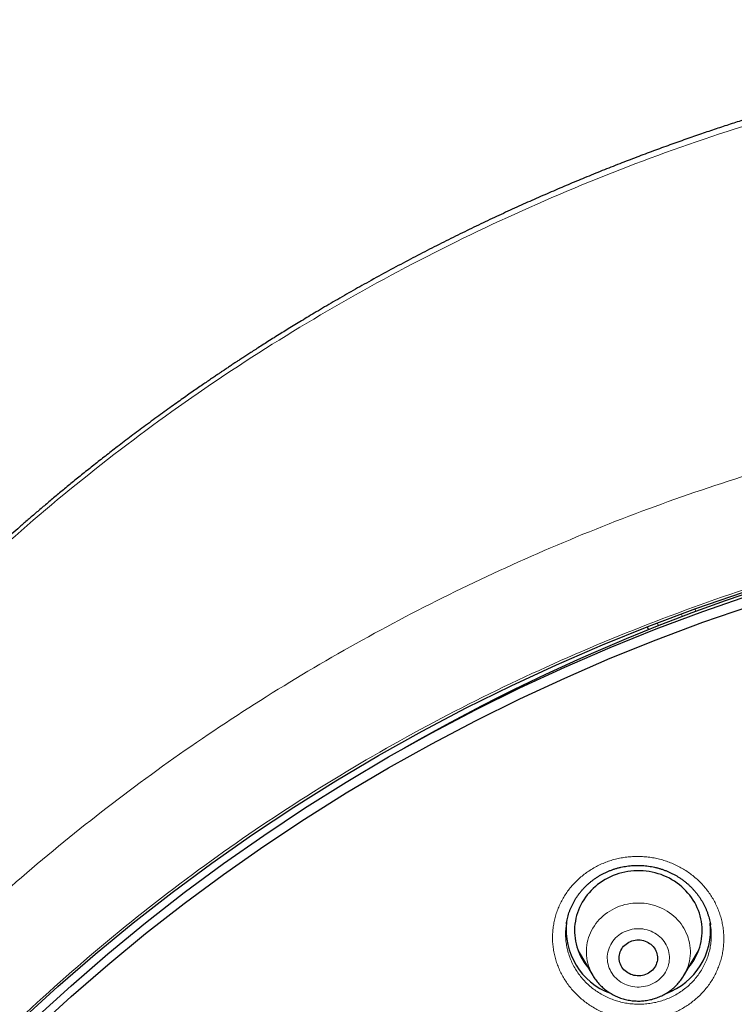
# Model space of a CAD drawing. Header units: millimetres. Extents: x 8 to 436, y 12 to 763.
# Tile 209 of 256: x 200 to 217, y 740 to 763. Entities that reach past the tile are written whole.
import ezdxf

# ---------------------------------------------------------------- set-up
doc = ezdxf.new("R2010")
doc.units = ezdxf.units.MM

msp = doc.modelspace()

# ---------------------------------------------------------------- linework, layer by layer
at = {"color": 252, "linetype": 'Continuous', "lineweight": 0}
for p, q in [((215.394, 748.912), (215.364, 748.975)), ((215.685, 749.092), (215.713, 749.032)), ((214.801, 748.763), (214.834, 748.695)), ((215.67, 740.842), (215.619, 740.792))]:
    msp.add_line(p, q, dxfattribs=at)
at = {"color": 7, "linetype": 'Continuous', "lineweight": 30}
for p, q in [((214.562, 748.671), (214.595, 748.6)), ((212.945, 741.052), (213.289, 740.468)), ((215.428, 740.468), (215.772, 741.052)), ((213.29, 740.467), (213.289, 740.468))]:
    msp.add_line(p, q, dxfattribs=at)
at = {"color": 7, "linetype": 'Continuous', "lineweight": 30, "flags": 128}
for points in [[(199.862, 739.43), (200.714, 740.21), (201.588, 740.969), (202.483, 741.706), (203.397, 742.421), (204.332, 743.113), (205.285, 743.782), (206.257, 744.428), (207.246, 745.049), (208.252, 745.646), (209.275, 746.217), (210.313, 746.764), (211.366, 747.284), (212.433, 747.779), (213.514, 748.247), (214.607, 748.688), (215.712, 749.102), (216.828, 749.489)], [(200.18, 739.456), (201.024, 740.228), (201.889, 740.98), (202.775, 741.71), (203.681, 742.418), (204.606, 743.103), (205.55, 743.765), (206.512, 744.404), (207.491, 745.019), (208.488, 745.61), (209.5, 746.176), (210.528, 746.717), (211.57, 747.232), (212.627, 747.722), (213.697, 748.185), (214.779, 748.622), (215.873, 749.033), (216.979, 749.416)], [(200.18, 739.199), (201.024, 739.972), (201.889, 740.723), (202.775, 741.453), (203.681, 742.161), (204.606, 742.846), (205.55, 743.509), (206.512, 744.148), (207.491, 744.763), (208.488, 745.353), (209.5, 745.919), (210.528, 746.46), (211.57, 746.976), (212.627, 747.465), (213.697, 747.929), (214.779, 748.366), (215.873, 748.776), (216.979, 749.159)], [(215.534, 740.648), (215.54, 740.656), (215.583, 740.71), (215.623, 740.766), (215.661, 740.824), (215.695, 740.883), (215.726, 740.944), (215.754, 741.007), (215.779, 741.07), (215.8, 741.135), (215.818, 741.2), (215.833, 741.266), (215.845, 741.333), (215.853, 741.4), (215.857, 741.468), (215.858, 741.535), (215.856, 741.603), (215.85, 741.67), (215.841, 741.737), (215.828, 741.804), (215.812, 741.87), (215.793, 741.935), (215.77, 741.999), (215.744, 742.062), (215.715, 742.124), (215.683, 742.184), (215.648, 742.243), (215.61, 742.3), (215.569, 742.356), (215.525, 742.409), (215.478, 742.461), (215.429, 742.51), (215.378, 742.558), (215.324, 742.602), (215.267, 742.644), (215.209, 742.684), (215.149, 742.721), (215.087, 742.755), (215.023, 742.787), (214.958, 742.815), (214.891, 742.841), (214.824, 742.863), (214.755, 742.883), (214.685, 742.899), (214.614, 742.912), (214.543, 742.922), (214.472, 742.929), (214.4, 742.932), (214.328, 742.933), (214.256, 742.93), (214.184, 742.923), (214.113, 742.914), (214.042, 742.901), (213.972, 742.885), (213.903, 742.867), (213.835, 742.844), (213.769, 742.819), (213.703, 742.791), (213.639, 742.76), (213.577, 742.727), (213.516, 742.69), (213.458, 742.651), (213.401, 742.609), (213.347, 742.564), (213.295, 742.518), (213.246, 742.469), (213.199, 742.417), (213.154, 742.364), (213.113, 742.309), (213.074, 742.252), (213.039, 742.193), (213.006, 742.133), (212.976, 742.071), (212.95, 742.008), (212.927, 741.944), (212.907, 741.88), (212.89, 741.814), (212.877, 741.747), (212.868, 741.68), (212.861, 741.613), (212.858, 741.545), (212.859, 741.478), (212.863, 741.41), (212.871, 741.343), (212.882, 741.276), (212.896, 741.21), (212.913, 741.144), (212.934, 741.08), (212.959, 741.016), (212.986, 740.954), (213.017, 740.893), (213.051, 740.833), (213.087, 740.775), (213.127, 740.718), (213.169, 740.664), (213.183, 740.648)], [(214.564, 740.508), (214.528, 740.492), (214.491, 740.48), (214.452, 740.47), (214.413, 740.464), (214.373, 740.461), (214.334, 740.462), (214.294, 740.465), (214.255, 740.472), (214.217, 740.482), (214.179, 740.496), (214.144, 740.512), (214.109, 740.531), (214.077, 740.554), (214.047, 740.578), (214.02, 740.605), (213.995, 740.634), (213.973, 740.666), (213.954, 740.698), (213.938, 740.733), (213.925, 740.768), (213.916, 740.805), (213.911, 740.842), (213.908, 740.879), (213.91, 740.916), (213.914, 740.953), (213.923, 740.99), (213.934, 741.026), (213.949, 741.06), (213.968, 741.094), (213.989, 741.125), (214.013, 741.155), (214.04, 741.183), (214.069, 741.208), (214.101, 741.231), (214.135, 741.251), (214.17, 741.268), (214.207, 741.282), (214.245, 741.293), (214.284, 741.301), (214.323, 741.305), (214.363, 741.307), (214.403, 741.305), (214.442, 741.299), (214.481, 741.291), (214.519, 741.279), (214.555, 741.264), (214.59, 741.246), (214.623, 741.225), (214.655, 741.202), (214.683, 741.176), (214.71, 741.148), (214.733, 741.118), (214.754, 741.086), (214.771, 741.052), (214.785, 741.017), (214.796, 740.981), (214.804, 740.945), (214.808, 740.907), (214.808, 740.87), (214.805, 740.833), (214.798, 740.796), (214.788, 740.759), (214.775, 740.724), (214.758, 740.69), (214.739, 740.658), (214.716, 740.627), (214.69, 740.598), (214.662, 740.572), (214.632, 740.548), (214.599, 740.527), (214.564, 740.508)]]:
    msp.add_lwpolyline(points, dxfattribs=at)
at = {"color": 252, "linetype": 'Continuous', "lineweight": 0, "flags": 128}
for points in [[(213.289, 740.468), (213.287, 740.472), (213.257, 740.526), (213.23, 740.582), (213.207, 740.639), (213.186, 740.697), (213.169, 740.756), (213.156, 740.816), (213.146, 740.876), (213.139, 740.937), (213.136, 740.998), (213.136, 741.059), (213.14, 741.12), (213.147, 741.181), (213.157, 741.242), (213.171, 741.301), (213.189, 741.36), (213.209, 741.418), (213.233, 741.475), (213.26, 741.531), (213.29, 741.585), (213.324, 741.638), (213.36, 741.689), (213.399, 741.738), (213.441, 741.785), (213.485, 741.829), (213.532, 741.872), (213.581, 741.912), (213.632, 741.95), (213.686, 741.985), (213.741, 742.017), (213.798, 742.046), (213.857, 742.073), (213.917, 742.097), (213.978, 742.117), (214.04, 742.135), (214.104, 742.149), (214.168, 742.16), (214.232, 742.168), (214.297, 742.173), (214.362, 742.174), (214.427, 742.172), (214.492, 742.167), (214.557, 742.159), (214.621, 742.147), (214.684, 742.133), (214.746, 742.115), (214.807, 742.094), (214.867, 742.07), (214.926, 742.043), (214.982, 742.013), (215.038, 741.981), (215.091, 741.945), (215.142, 741.907), (215.191, 741.867), (215.237, 741.824), (215.281, 741.779), (215.323, 741.732), (215.361, 741.683), (215.397, 741.631), (215.43, 741.579), (215.46, 741.524), (215.486, 741.468), (215.51, 741.411), (215.53, 741.353), (215.547, 741.294), (215.561, 741.234), (215.571, 741.174), (215.578, 741.113), (215.581, 741.052), (215.581, 740.991), (215.577, 740.93), (215.57, 740.869), (215.559, 740.809), (215.545, 740.749), (215.528, 740.69), (215.507, 740.632), (215.483, 740.575), (215.456, 740.519), (215.426, 740.465), (215.406, 740.432)], [(214.024, 741.494), (213.98, 741.471), (213.937, 741.445), (213.897, 741.416), (213.859, 741.385), (213.824, 741.351), (213.791, 741.316), (213.76, 741.278), (213.733, 741.238), (213.708, 741.197), (213.687, 741.154), (213.669, 741.11), (213.654, 741.064), (213.642, 741.018), (213.634, 740.972), (213.629, 740.924), (213.628, 740.877), (213.63, 740.83), (213.636, 740.783), (213.645, 740.736), (213.658, 740.69), (213.673, 740.645), (213.693, 740.601), (213.715, 740.559), (213.74, 740.518), (213.769, 740.479), (213.8, 740.441), (213.834, 740.406), (213.87, 740.373), (213.909, 740.343), (213.949, 740.315), (213.992, 740.29), (214.037, 740.268), (214.083, 740.248), (214.13, 740.232), (214.178, 740.219), (214.228, 740.208), (214.277, 740.202), (214.328, 740.198), (214.378, 740.198), (214.428, 740.201), (214.478, 740.207), (214.528, 740.216), (214.577, 740.229), (214.624, 740.244), (214.67, 740.263), (214.715, 740.285), (214.758, 740.309), (214.8, 740.337), (214.839, 740.367), (214.875, 740.399), (214.91, 740.434), (214.942, 740.471), (214.97, 740.509), (214.997, 740.55), (215.02, 740.592), (215.039, 740.636), (215.056, 740.68), (215.069, 740.726), (215.079, 740.773), (215.086, 740.82), (215.089, 740.867), (215.088, 740.914), (215.084, 740.962), (215.077, 741.008), (215.066, 741.055), (215.051, 741.1), (215.034, 741.145), (215.013, 741.188), (214.989, 741.229), (214.962, 741.27), (214.933, 741.308), (214.9, 741.344), (214.865, 741.378), (214.828, 741.41), (214.788, 741.439), (214.746, 741.465), (214.702, 741.489), (214.657, 741.51), (214.61, 741.528), (214.563, 741.543), (214.514, 741.554), (214.464, 741.563), (214.414, 741.568), (214.364, 741.57), (214.313, 741.569), (214.263, 741.564), (214.213, 741.557), (214.164, 741.546), (214.116, 741.531), (214.069, 741.514), (214.024, 741.494)]]:
    msp.add_lwpolyline(points, dxfattribs=at)
at = {"color": 7, "linetype": 'Continuous', "lineweight": 30}
for centre, radius, start, end in [((231.709, 705.962), 45.944, 103.2399, 119.8354), ((214.249, 741.54), 1.588, 173.0498, 249.8301), ((214.467, 741.541), 1.589, 290.142, 5.8561)]:
    msp.add_arc(centre, radius, start, end, dxfattribs=at)
for points, knots in [([(279.178, 720.721), (279.177, 720.73), (279.177, 720.747), (279.175, 720.78), (279.172, 720.818), (279.17, 720.863), (279.167, 720.91), (279.163, 720.972), (279.158, 721.052), (279.153, 721.136), (279.148, 721.212), (279.143, 721.277), (279.139, 721.339), (279.135, 721.395), (279.131, 721.444), (279.128, 721.486), (279.126, 721.52), (279.124, 721.549), (279.122, 721.574), (279.12, 721.598), (279.118, 721.626), (279.115, 721.663), (279.111, 721.712), (279.106, 721.774), (279.098, 721.869), (279.088, 721.995), (279.074, 722.154), (279.058, 722.319), (279.042, 722.492), (279.024, 722.672), (279, 722.903), (278.969, 723.181), (278.931, 723.498), (278.903, 723.727), (278.884, 723.869), (278.876, 723.927), (278.87, 723.977), (278.864, 724.02), (278.859, 724.054), (278.856, 724.081), (278.853, 724.102), (278.85, 724.12), (278.848, 724.141), (278.844, 724.167), (278.839, 724.204), (278.832, 724.252), (278.824, 724.31), (278.815, 724.373), (278.806, 724.437), (278.793, 724.524), (278.776, 724.636), (278.754, 724.782), (278.729, 724.942), (278.701, 725.117), (278.668, 725.321), (278.628, 725.556), (278.582, 725.821), (278.532, 726.097), (278.478, 726.382), (278.432, 726.612), (278.398, 726.785), (278.375, 726.896), (278.352, 727.01), (278.328, 727.122), (278.305, 727.229), (278.284, 727.326), (278.265, 727.413), (278.249, 727.489), (278.234, 727.556), (278.221, 727.615), (278.21, 727.662), (278.202, 727.698), (278.196, 727.726), (278.191, 727.748), (278.187, 727.765), (278.184, 727.78), (278.18, 727.794), (278.176, 727.814), (278.17, 727.84), (278.162, 727.873), (278.154, 727.91), (278.141, 727.964), (278.124, 728.037), (278.102, 728.131), (278.077, 728.237), (278.048, 728.355), (278.016, 728.489), (277.979, 728.639), (277.938, 728.8), (277.897, 728.96), (277.856, 729.116), (277.816, 729.27), (277.776, 729.42), (277.736, 729.567), (277.686, 729.746), (277.627, 729.956), (277.559, 730.193), (277.493, 730.42), (277.428, 730.637), (277.365, 730.843), (277.304, 731.039), (277.246, 731.224), (277.189, 731.401), (277.134, 731.571), (277.081, 731.733), (277.04, 731.855), (277.011, 731.941), (276.993, 731.995), (276.975, 732.047), (276.959, 732.096), (276.944, 732.14), (276.931, 732.177), (276.921, 732.207), (276.912, 732.232), (276.903, 732.257), (276.893, 732.288), (276.88, 732.325), (276.863, 732.373), (276.843, 732.431), (276.82, 732.495), (276.797, 732.562), (276.761, 732.662), (276.712, 732.798), (276.648, 732.973), (276.58, 733.158), (276.508, 733.352), (276.431, 733.555), (276.349, 733.767), (276.262, 733.99), (276.169, 734.223), (276.07, 734.466), (275.965, 734.721), (275.854, 734.985), (275.736, 735.261), (275.611, 735.547), (275.501, 735.792), (275.409, 735.996), (275.337, 736.152), (275.267, 736.305), (275.199, 736.449), (275.136, 736.583), (275.079, 736.703), (275.028, 736.809), (274.983, 736.901), (274.947, 736.976), (274.919, 737.034), (274.898, 737.077), (274.879, 737.115), (274.864, 737.147), (274.852, 737.17), (274.844, 737.187), (274.837, 737.2), (274.831, 737.213), (274.821, 737.232), (274.808, 737.258), (274.791, 737.293), (274.77, 737.335), (274.745, 737.385), (274.716, 737.444), (274.682, 737.511), (274.645, 737.584), (274.558, 737.756), (274.421, 738.022), (274.252, 738.344), (274.098, 738.63), (273.962, 738.88), (273.825, 739.128), (273.686, 739.375), (273.531, 739.647), (273.357, 739.946), (273.163, 740.274), (272.959, 740.612), (272.755, 740.943), (272.551, 741.268), (272.39, 741.519), (272.267, 741.709), (272.186, 741.832), (272.108, 741.95), (272.033, 742.064), (271.96, 742.173), (271.891, 742.276), (271.827, 742.37), (271.769, 742.457), (271.716, 742.534), (271.669, 742.603), (271.628, 742.662), (271.594, 742.712), (271.564, 742.755), (271.54, 742.789), (271.521, 742.816), (271.504, 742.842), (271.483, 742.871), (271.457, 742.908), (271.425, 742.954), (271.388, 743.007), (271.345, 743.068), (271.297, 743.137), (271.243, 743.213), (271.182, 743.298), (271.116, 743.391), (271.043, 743.492), (270.965, 743.6), (270.883, 743.711), (270.719, 743.935), (270.482, 744.253), (270.167, 744.664), (269.85, 745.07), (269.517, 745.485), (269.168, 745.91), (268.861, 746.275), (268.6, 746.578), (268.392, 746.818), (268.188, 747.049), (267.988, 747.271), (267.794, 747.485), (267.606, 747.691), (267.422, 747.888), (267.279, 748.04), (267.174, 748.151), (267.107, 748.221), (267.04, 748.291), (266.976, 748.358), (266.916, 748.42), (266.861, 748.476), (266.815, 748.525), (266.775, 748.565), (266.743, 748.598), (266.719, 748.623), (266.7, 748.642), (266.684, 748.659), (266.666, 748.677), (266.638, 748.705), (266.598, 748.746), (266.546, 748.798), (266.484, 748.861), (266.413, 748.933), (266.331, 749.015), (266.24, 749.105), (266.14, 749.204), (266.037, 749.305), (265.932, 749.407), (265.827, 749.509), (265.716, 749.617), (265.597, 749.73), (265.472, 749.849), (265.284, 750.027), (265.034, 750.259), (264.707, 750.557), (264.366, 750.863), (264.01, 751.175), (263.657, 751.478), (263.307, 751.772), (262.961, 752.057), (262.619, 752.334), (262.282, 752.602), (261.971, 752.844), (261.686, 753.062), (261.427, 753.258), (261.169, 753.45), (260.913, 753.638), (260.658, 753.822), (260.406, 754.002), (260.155, 754.179), (259.949, 754.321), (259.791, 754.43), (259.683, 754.504), (259.584, 754.571), (259.494, 754.632), (259.426, 754.678), (259.378, 754.71), (259.347, 754.73), (259.318, 754.75), (259.292, 754.767), (259.271, 754.781), (259.256, 754.791), (259.247, 754.797), (259.24, 754.802), (259.227, 754.81), (259.206, 754.824), (259.175, 754.845), (259.134, 754.872), (259.085, 754.904), (259.028, 754.942), (258.962, 754.985), (258.888, 755.034), (258.805, 755.088), (258.714, 755.147), (258.614, 755.211), (258.507, 755.28), (258.395, 755.351), (258.282, 755.423), (258.133, 755.516), (257.948, 755.632), (257.724, 755.769), (257.475, 755.921), (257.199, 756.086), (256.894, 756.266), (256.58, 756.448), (256.254, 756.634), (255.918, 756.821), (255.572, 757.011), (255.225, 757.198), (254.878, 757.381), (254.532, 757.56), (254.177, 757.74), (253.812, 757.921), (253.438, 758.103), (253.073, 758.276), (252.718, 758.441), (252.376, 758.597), (252.032, 758.75), (251.692, 758.899), (251.358, 759.042), (251.031, 759.179), (250.699, 759.315), (250.363, 759.45), (250.025, 759.583), (249.694, 759.711), (249.371, 759.832), (249.041, 759.954), (248.705, 760.075), (248.363, 760.195), (248.032, 760.308), (247.713, 760.416), (247.407, 760.516), (247.114, 760.61), (246.834, 760.698), (246.565, 760.781), (246.324, 760.854), (246.109, 760.917), (245.919, 760.973), (245.735, 761.026), (245.553, 761.077), (245.35, 761.134), (245.121, 761.197), (244.864, 761.266), (244.585, 761.34), (244.283, 761.417), (243.958, 761.499), (243.621, 761.58), (243.271, 761.663), (242.91, 761.745), (242.544, 761.825), (242.173, 761.903), (241.799, 761.98), (241.415, 762.055), (241.019, 762.129), (240.625, 762.2), (240.234, 762.266), (239.846, 762.33), (239.451, 762.391), (239.053, 762.449), (238.655, 762.504), (238.258, 762.556), (237.751, 762.618), (237.135, 762.686), (236.411, 762.756), (235.672, 762.816), (234.919, 762.866), (234.152, 762.905), (233.388, 762.933), (232.628, 762.948), (231.933, 762.951), (231.302, 762.946), (230.736, 762.935), (230.171, 762.917), (229.61, 762.894), (229.054, 762.864), (228.516, 762.829), (227.997, 762.79), (227.498, 762.747), (227.007, 762.7), (226.526, 762.649), (226.035, 762.592), (225.536, 762.53), (225.031, 762.461), (224.536, 762.389), (224.052, 762.314), (223.579, 762.235), (223.118, 762.154), (222.668, 762.071), (222.208, 761.981), (221.735, 761.885), (221.243, 761.779), (220.749, 761.668), (220.252, 761.55), (219.752, 761.427), (219.249, 761.297), (218.782, 761.171), (218.352, 761.051), (217.959, 760.938), (217.564, 760.82), (217.193, 760.707), (216.845, 760.597), (216.517, 760.491), (216.182, 760.381), (215.833, 760.263), (215.471, 760.137), (215.094, 760.003), (214.709, 759.862), (214.316, 759.715), (213.916, 759.56), (213.508, 759.399), (213.104, 759.235), (212.704, 759.068), (212.309, 758.899), (211.906, 758.723), (211.495, 758.539), (211.077, 758.346), (210.651, 758.146), (210.219, 757.936), (209.78, 757.719), (209.335, 757.492), (208.883, 757.256), (208.425, 757.01), (208.049, 756.803), (207.757, 756.64), (207.55, 756.522), (207.342, 756.403), (207.136, 756.283), (206.935, 756.165), (206.745, 756.053), (206.568, 755.946), (206.402, 755.846), (206.244, 755.75), (206.094, 755.657), (205.945, 755.565), (205.798, 755.473), (205.654, 755.382), (205.519, 755.296), (205.395, 755.217), (205.281, 755.144), (205.178, 755.077), (205.085, 755.016), (205.002, 754.962), (204.932, 754.916), (204.874, 754.878), (204.827, 754.846), (204.784, 754.818), (204.744, 754.791), (204.705, 754.765), (204.665, 754.739), (204.62, 754.708), (204.567, 754.673), (204.507, 754.633), (204.435, 754.584), (204.348, 754.525), (204.247, 754.456), (204.136, 754.38), (204.017, 754.298), (203.889, 754.209), (203.753, 754.114), (203.61, 754.013), (203.457, 753.904), (203.296, 753.788), (203.125, 753.665), (202.95, 753.537), (202.775, 753.408), (202.604, 753.28), (202.436, 753.154), (202.271, 753.029), (202.068, 752.874), (201.831, 752.69), (201.561, 752.478), (201.302, 752.27), (201.052, 752.068), (200.814, 751.872), (200.586, 751.682), (200.369, 751.499), (200.162, 751.322), (199.962, 751.149), (199.769, 750.981), (199.584, 750.818), (199.409, 750.661), (199.241, 750.509), (199.079, 750.362), (198.922, 750.218), (198.75, 750.058), (198.564, 749.883), (198.365, 749.694), (198.175, 749.512), (197.994, 749.336), (197.853, 749.197), (197.747, 749.092), (197.676, 749.022), (197.607, 748.952), (197.54, 748.885), (197.481, 748.826), (197.432, 748.776), (197.393, 748.737), (197.359, 748.702), (197.33, 748.672), (197.305, 748.647), (197.283, 748.624), (197.259, 748.6), (197.231, 748.572), (197.197, 748.537), (197.158, 748.496), (197.113, 748.45), (197.062, 748.397), (196.999, 748.332), (196.924, 748.254), (196.836, 748.162), (196.739, 748.06), (196.634, 747.948), (196.5, 747.804), (196.341, 747.633), (196.162, 747.437), (195.986, 747.242), (195.813, 747.05), (195.644, 746.859), (195.451, 746.638), (195.235, 746.387), (194.998, 746.108), (194.769, 745.834), (194.548, 745.565), (194.336, 745.303), (194.133, 745.048), (193.939, 744.8), (193.751, 744.557), (193.59, 744.346), (193.454, 744.166), (193.344, 744.019), (193.24, 743.879), (193.143, 743.747), (193.053, 743.624), (192.971, 743.511), (192.897, 743.409), (192.831, 743.316), (192.77, 743.231), (192.715, 743.153), (192.664, 743.081), (192.617, 743.014), (192.575, 742.954), (192.54, 742.904), (192.515, 742.868), (192.497, 742.843), (192.483, 742.823), (192.467, 742.799), (192.445, 742.768), (192.417, 742.728), (192.386, 742.682), (192.351, 742.632), (192.314, 742.577), (192.273, 742.518), (192.232, 742.458), (192.19, 742.396), (192.149, 742.335), (192.043, 742.179), (191.864, 741.909), (191.611, 741.521), (191.402, 741.192), (191.243, 740.939), (191.134, 740.763), (191.021, 740.579), (190.904, 740.384), (190.781, 740.18), (190.654, 739.965), (190.523, 739.74), (190.389, 739.507), (190.261, 739.282), (190.141, 739.067), (190.029, 738.863), (189.915, 738.653), (189.799, 738.438), (189.698, 738.248), (189.615, 738.089), (189.551, 737.967), (189.492, 737.853), (189.438, 737.749), (189.39, 737.653), (189.346, 737.567), (189.308, 737.491), (189.275, 737.425), (189.247, 737.37), (189.225, 737.325), (189.206, 737.288), (189.191, 737.257), (189.178, 737.231), (189.165, 737.204), (189.149, 737.172), (189.129, 737.132), (189.105, 737.082), (189.076, 737.024), (189.043, 736.956), (189.009, 736.886), (188.974, 736.814), (188.94, 736.742), (188.905, 736.668), (188.869, 736.594), (188.795, 736.436), (188.684, 736.198), (188.553, 735.911), (188.44, 735.661), (188.345, 735.444), (188.249, 735.226), (188.152, 735), (188.052, 734.761), (187.948, 734.511), (187.841, 734.248), (187.731, 733.973), (187.619, 733.685), (187.53, 733.451), (187.463, 733.274), (187.421, 733.162), (187.381, 733.052), (187.343, 732.948), (187.307, 732.852), (187.273, 732.757), (187.24, 732.666), (187.209, 732.578), (187.182, 732.5), (187.158, 732.433), (187.138, 732.377), (187.122, 732.331), (187.109, 732.293), (187.099, 732.263), (187.09, 732.237), (187.081, 732.212), (187.071, 732.181), (187.057, 732.14), (187.039, 732.089), (187.018, 732.028), (186.994, 731.956), (186.968, 731.88), (186.941, 731.799), (186.914, 731.716), (186.884, 731.626), (186.852, 731.529), (186.819, 731.425), (186.769, 731.271), (186.705, 731.07), (186.62, 730.796), (186.531, 730.5), (186.437, 730.182), (186.349, 729.874), (186.266, 729.573), (186.187, 729.28), (186.106, 728.974), (186.025, 728.653), (185.962, 728.4), (185.922, 728.231), (185.902, 728.147), (185.883, 728.067), (185.866, 727.994), (185.851, 727.932), (185.84, 727.881), (185.831, 727.841), (185.824, 727.811), (185.817, 727.784), (185.811, 727.758), (185.805, 727.729), (185.798, 727.697), (185.788, 727.653), (185.775, 727.594), (185.758, 727.519), (185.738, 727.43), (185.715, 727.323), (185.689, 727.2), (185.66, 727.064), (185.629, 726.918), (185.597, 726.759), (185.563, 726.59), (185.529, 726.414), (185.494, 726.233), (185.459, 726.048), (185.424, 725.853), (185.388, 725.648), (185.351, 725.433), (185.314, 725.213), (185.278, 724.987), (185.249, 724.804), (185.228, 724.665), (185.215, 724.576), (185.202, 724.492), (185.191, 724.412), (185.18, 724.336), (185.17, 724.265), (185.162, 724.206), (185.155, 724.158), (185.15, 724.119), (185.145, 724.086), (185.14, 724.05), (185.134, 724.004), (185.126, 723.943), (185.116, 723.869), (185.105, 723.784), (185.092, 723.687), (185.079, 723.578), (185.065, 723.463), (185.047, 723.32), (185.028, 723.152), (185.003, 722.928), (184.976, 722.67), (184.947, 722.378), (184.926, 722.148), (184.912, 721.988), (184.905, 721.903), (184.898, 721.829), (184.893, 721.765), (184.889, 721.712), (184.886, 721.67), (184.883, 721.641), (184.882, 721.623), (184.881, 721.61), (184.88, 721.594), (184.878, 721.571), (184.876, 721.541), (184.873, 721.503), (184.868, 721.432), (184.86, 721.327), (184.852, 721.212), (184.846, 721.114), (184.841, 721.037), (184.836, 720.963), (184.832, 720.893), (184.828, 720.83), (184.825, 720.773), (184.823, 720.738), (184.822, 720.721)], [0, 0, 0, 0, 0.000191, 0.000381, 0.000677, 0.000995, 0.001342, 0.001718, 0.00237, 0.003096, 0.003563, 0.004054, 0.004515, 0.004925, 0.005284, 0.005591, 0.005847, 0.006052, 0.006215, 0.006394, 0.006595, 0.00682, 0.00722, 0.007678, 0.008192, 0.009307, 0.010475, 0.011696, 0.012969, 0.014295, 0.015667, 0.018103, 0.020449, 0.022705, 0.023183, 0.023611, 0.023983, 0.024298, 0.024557, 0.02476, 0.024899, 0.02501, 0.025162, 0.02536, 0.025604, 0.025981, 0.026429, 0.026899, 0.027378, 0.027866, 0.02885, 0.029868, 0.031124, 0.032428, 0.033781, 0.035692, 0.037679, 0.03974, 0.041876, 0.044087, 0.044917, 0.045756, 0.046606, 0.047465, 0.048283, 0.049028, 0.049664, 0.050235, 0.050742, 0.051184, 0.051562, 0.051804, 0.05201, 0.052178, 0.05231, 0.052405, 0.052498, 0.052644, 0.052845, 0.053099, 0.053382, 0.053694, 0.054319, 0.055032, 0.055832, 0.056721, 0.057698, 0.058892, 0.060132, 0.061348, 0.06254, 0.063707, 0.06485, 0.065968, 0.067063, 0.068956, 0.070772, 0.07251, 0.074171, 0.075755, 0.077259, 0.078684, 0.080027, 0.081368, 0.082617, 0.083775, 0.084205, 0.084621, 0.085022, 0.085409, 0.08576, 0.086051, 0.086281, 0.086451, 0.086631, 0.086868, 0.087161, 0.087511, 0.087991, 0.088496, 0.089015, 0.089548, 0.090839, 0.092205, 0.093647, 0.095164, 0.096757, 0.098425, 0.100175, 0.102013, 0.10394, 0.105956, 0.108061, 0.110255, 0.112538, 0.114909, 0.116161, 0.117436, 0.118684, 0.119851, 0.120936, 0.121939, 0.122755, 0.123508, 0.124198, 0.124575, 0.12493, 0.125247, 0.125503, 0.125692, 0.125825, 0.12591, 0.126014, 0.126149, 0.126375, 0.126654, 0.126989, 0.127407, 0.127888, 0.128432, 0.129038, 0.129696, 0.132651, 0.135588, 0.137673, 0.13975, 0.141817, 0.143875, 0.145964, 0.148655, 0.151434, 0.154301, 0.157256, 0.159929, 0.162671, 0.163766, 0.164856, 0.165886, 0.166854, 0.167829, 0.168731, 0.16956, 0.170317, 0.171, 0.17161, 0.172119, 0.172562, 0.172941, 0.173248, 0.173473, 0.173662, 0.173921, 0.174252, 0.174655, 0.175131, 0.17567, 0.176278, 0.176956, 0.177704, 0.178537, 0.179443, 0.180421, 0.181434, 0.182449, 0.186456, 0.190059, 0.193687, 0.197633, 0.201607, 0.20561, 0.207968, 0.210263, 0.212486, 0.214638, 0.216719, 0.218728, 0.220667, 0.222534, 0.223248, 0.223952, 0.224644, 0.225325, 0.225959, 0.226518, 0.227003, 0.227413, 0.227734, 0.227988, 0.228175, 0.228311, 0.228488, 0.228721, 0.229176, 0.229709, 0.230321, 0.231064, 0.231897, 0.23282, 0.233834, 0.234938, 0.235926, 0.236978, 0.238092, 0.239269, 0.240508, 0.241803, 0.244849, 0.247848, 0.251304, 0.254697, 0.258026, 0.261293, 0.264498, 0.267639, 0.270717, 0.273737, 0.276079, 0.278395, 0.280684, 0.282947, 0.285184, 0.287394, 0.289578, 0.291731, 0.292742, 0.293673, 0.294524, 0.295295, 0.295987, 0.296265, 0.296529, 0.296777, 0.297009, 0.297198, 0.297323, 0.297388, 0.297439, 0.297503, 0.297703, 0.297975, 0.298319, 0.298734, 0.299221, 0.299781, 0.300411, 0.301114, 0.301889, 0.302735, 0.30365, 0.304592, 0.305548, 0.306518, 0.308333, 0.310196, 0.312105, 0.314538, 0.317044, 0.319622, 0.322273, 0.324996, 0.327793, 0.330661, 0.333355, 0.336109, 0.338925, 0.341801, 0.344739, 0.347737, 0.350356, 0.353019, 0.355689, 0.358305, 0.360864, 0.363367, 0.365814, 0.368441, 0.371, 0.373491, 0.375915, 0.378271, 0.380907, 0.383452, 0.385907, 0.388272, 0.390547, 0.392693, 0.394752, 0.396724, 0.398609, 0.400054, 0.401443, 0.402777, 0.404078, 0.405411, 0.407213, 0.409078, 0.411006, 0.413274, 0.415623, 0.418054, 0.420567, 0.423161, 0.425837, 0.428435, 0.431105, 0.433848, 0.436663, 0.439551, 0.44224, 0.444988, 0.447794, 0.450609, 0.453417, 0.456219, 0.459013, 0.464116, 0.469195, 0.47425, 0.479638, 0.484999, 0.490332, 0.495638, 0.500915, 0.504886, 0.508841, 0.51278, 0.516704, 0.520603, 0.52444, 0.527998, 0.531497, 0.534937, 0.538319, 0.541643, 0.545283, 0.54885, 0.552344, 0.555766, 0.559114, 0.562389, 0.565592, 0.568721, 0.572219, 0.575729, 0.579271, 0.582845, 0.586452, 0.590091, 0.593762, 0.596611, 0.599479, 0.602366, 0.60528, 0.607631, 0.610045, 0.612522, 0.615062, 0.617802, 0.620612, 0.623492, 0.626441, 0.629461, 0.63255, 0.635709, 0.63867, 0.641702, 0.644806, 0.647981, 0.651228, 0.654547, 0.657937, 0.661399, 0.664933, 0.668539, 0.672216, 0.675965, 0.677637, 0.679323, 0.681023, 0.682733, 0.684393, 0.685983, 0.687418, 0.688792, 0.690104, 0.691354, 0.692542, 0.693837, 0.69505, 0.69618, 0.697228, 0.698193, 0.699061, 0.699849, 0.700558, 0.701188, 0.701634, 0.702031, 0.702395, 0.702734, 0.70306, 0.703378, 0.703765, 0.704221, 0.704735, 0.7053, 0.706091, 0.706963, 0.707915, 0.708949, 0.710063, 0.711236, 0.712488, 0.713817, 0.715224, 0.716741, 0.71831, 0.719859, 0.721384, 0.722884, 0.72436, 0.725812, 0.728339, 0.730788, 0.733161, 0.735456, 0.737675, 0.739779, 0.741808, 0.743763, 0.745644, 0.747486, 0.749251, 0.750939, 0.752551, 0.754116, 0.755642, 0.757128, 0.759176, 0.761145, 0.763034, 0.764845, 0.766577, 0.767315, 0.768037, 0.768743, 0.769434, 0.770083, 0.770535, 0.770935, 0.771285, 0.771583, 0.771839, 0.772043, 0.772273, 0.772561, 0.772909, 0.773317, 0.773785, 0.774313, 0.774901, 0.775725, 0.776643, 0.777657, 0.778765, 0.779967, 0.781894, 0.783814, 0.785706, 0.787571, 0.789408, 0.791217, 0.793926, 0.796571, 0.79915, 0.801666, 0.804116, 0.806459, 0.80874, 0.810958, 0.813114, 0.814516, 0.815854, 0.817115, 0.818299, 0.819404, 0.820432, 0.821329, 0.822158, 0.822917, 0.823607, 0.824228, 0.824849, 0.82538, 0.825823, 0.826177, 0.826339, 0.826495, 0.826696, 0.826973, 0.827326, 0.827754, 0.82818, 0.828663, 0.829192, 0.829729, 0.830267, 0.830807, 0.83135, 0.834367, 0.837866, 0.841441, 0.842878, 0.844381, 0.845955, 0.847599, 0.849345, 0.851164, 0.853056, 0.855021, 0.857059, 0.858711, 0.860408, 0.86215, 0.863938, 0.865764, 0.866852, 0.867862, 0.868797, 0.869654, 0.870435, 0.871139, 0.871767, 0.872318, 0.872747, 0.873114, 0.87342, 0.873663, 0.873853, 0.874064, 0.874317, 0.874646, 0.875049, 0.875525, 0.876075, 0.876699, 0.87724, 0.877827, 0.878434, 0.879038, 0.879637, 0.88226, 0.884799, 0.886562, 0.888282, 0.889995, 0.891796, 0.893689, 0.895676, 0.897756, 0.899929, 0.902195, 0.904553, 0.905442, 0.90634, 0.907203, 0.908012, 0.908767, 0.909468, 0.910225, 0.910907, 0.911513, 0.912045, 0.912469, 0.91283, 0.913126, 0.913358, 0.91353, 0.913714, 0.91394, 0.914259, 0.914657, 0.915134, 0.915689, 0.916323, 0.916911, 0.917554, 0.918251, 0.919003, 0.91981, 0.92064, 0.922571, 0.924464, 0.926964, 0.929394, 0.931755, 0.934046, 0.93627, 0.938449, 0.941038, 0.943564, 0.944215, 0.944862, 0.945483, 0.946029, 0.946501, 0.946898, 0.947178, 0.947402, 0.947587, 0.947786, 0.948004, 0.948241, 0.948495, 0.949004, 0.949568, 0.950188, 0.951034, 0.951966, 0.952982, 0.954085, 0.955272, 0.956545, 0.957902, 0.95922, 0.960609, 0.962069, 0.963599, 0.9652, 0.966873, 0.968535, 0.970262, 0.970958, 0.971637, 0.972259, 0.972822, 0.973432, 0.973955, 0.974392, 0.974743, 0.975029, 0.975262, 0.975473, 0.975837, 0.97629, 0.976833, 0.977464, 0.978186, 0.978996, 0.979869, 0.980753, 0.982163, 0.983598, 0.985707, 0.987868, 0.990081, 0.990785, 0.991411, 0.991958, 0.992426, 0.992816, 0.993126, 0.993358, 0.993453, 0.993528, 0.99364, 0.993808, 0.994032, 0.994312, 0.99464, 0.995599, 0.996627, 0.997179, 0.997748, 0.998306, 0.998808, 0.999257, 0.999653, 1, 1, 1, 1]), ([(212.666, 741.687), (212.669, 741.705), (212.675, 741.746), (212.689, 741.809), (212.707, 741.876), (212.727, 741.942), (212.751, 742.008), (212.777, 742.072), (212.807, 742.135), (212.839, 742.196), (212.873, 742.256), (212.911, 742.315), (212.951, 742.372), (212.994, 742.428), (213.039, 742.482), (213.087, 742.534), (213.137, 742.583), (213.189, 742.631), (213.243, 742.677), (213.299, 742.72), (213.357, 742.761), (213.417, 742.8), (213.479, 742.836), (213.542, 742.87), (213.607, 742.901), (213.673, 742.929), (213.74, 742.955), (213.808, 742.978), (213.878, 742.998), (213.948, 743.015), (214.019, 743.03), (214.09, 743.042), (214.163, 743.05), (214.235, 743.056), (214.308, 743.059), (214.38, 743.059), (214.453, 743.056), (214.525, 743.051), (214.597, 743.042), (214.669, 743.03), (214.74, 743.016), (214.811, 742.998), (214.881, 742.978), (214.95, 742.955), (215.018, 742.93), (215.084, 742.901), (215.149, 742.871), (215.213, 742.837), (215.275, 742.801), (215.336, 742.763), (215.394, 742.722), (215.452, 742.679), (215.507, 742.633), (215.559, 742.586), (215.61, 742.536), (215.659, 742.484), (215.705, 742.431), (215.749, 742.375), (215.791, 742.318), (215.83, 742.259), (215.866, 742.199), (215.899, 742.138), (215.929, 742.076), (215.957, 742.012), (215.982, 741.947), (216.004, 741.881), (216.023, 741.814), (216.039, 741.746), (216.05, 741.694), (216.054, 741.665), (216.055, 741.658)], [0, 0, 0, 0, 0.0120359, 0.0270929, 0.0421633, 0.0572512, 0.0723013, 0.0873011, 0.1022806, 0.1172463, 0.1322043, 0.1471606, 0.1621212, 0.1770921, 0.1920776, 0.2070452, 0.2219462, 0.23685, 0.2517611, 0.2666748, 0.2815864, 0.2964919, 0.3113873, 0.3262691, 0.341128, 0.3559412, 0.3707593, 0.3855896, 0.4004288, 0.4152731, 0.4301176, 0.4449583, 0.4597914, 0.4746171, 0.4894117, 0.5042249, 0.5190285, 0.533829, 0.548633, 0.5634466, 0.5782752, 0.5931258, 0.6080059, 0.6228698, 0.6376744, 0.6524787, 0.6672879, 0.6821059, 0.6969364, 0.7117836, 0.7266515, 0.7415438, 0.7564339, 0.7712247, 0.7860869, 0.8010116, 0.815979, 0.8309683, 0.8459565, 0.8609169, 0.875829, 0.8906726, 0.9054955, 0.9204221, 0.9354441, 0.9505303, 0.9656476, 0.9807603, 0.9958259, 1, 1, 1, 1]), ([(213.094, 740.798), (213.091, 740.801), (213.074, 740.817), (213.057, 740.834), (213.043, 740.848)], [0, 0, 0, 0, 0.1659, 1, 1, 1, 1]), ([(215.67, 740.842), (215.668, 740.839), (215.651, 740.821), (215.633, 740.804), (215.617, 740.789)], [0, 0, 0, 0, 0.144922, 1, 1, 1, 1]), ([(213.29, 740.467), (213.295, 740.458), (213.31, 740.432), (213.338, 740.391), (213.374, 740.342), (213.412, 740.295), (213.453, 740.25), (213.496, 740.208), (213.541, 740.167), (213.589, 740.128), (213.638, 740.092), (213.689, 740.058), (213.742, 740.027), (213.797, 739.998), (213.853, 739.972), (213.91, 739.949), (213.969, 739.929), (214.028, 739.911), (214.088, 739.897), (214.149, 739.885), (214.211, 739.876), (214.273, 739.871), (214.335, 739.868), (214.398, 739.868), (214.46, 739.872), (214.522, 739.878), (214.583, 739.888), (214.644, 739.9), (214.705, 739.916), (214.764, 739.934), (214.823, 739.955), (214.88, 739.98), (214.936, 740.006), (214.99, 740.036), (215.043, 740.068), (215.094, 740.103), (215.143, 740.14), (215.19, 740.179), (215.235, 740.221), (215.277, 740.265), (215.317, 740.311), (215.355, 740.358), (215.39, 740.408), (215.414, 740.444), (215.426, 740.465), (215.427, 740.467)], [0, 0, 0, 0, 0.011578, 0.035318, 0.059081, 0.08287, 0.106685, 0.130527, 0.154396, 0.178293, 0.202216, 0.226166, 0.250141, 0.274141, 0.298164, 0.322209, 0.346275, 0.370359, 0.39446, 0.418576, 0.442706, 0.466847, 0.490998, 0.515155, 0.539318, 0.563484, 0.587649, 0.611813, 0.635973, 0.660126, 0.684271, 0.708405, 0.732526, 0.756631, 0.78072, 0.804788, 0.828836, 0.85286, 0.87686, 0.900833, 0.92478, 0.948698, 0.972588, 0.99645, 1, 1, 1, 1])]:
    msp.add_open_spline(points, degree=3, knots=knots, dxfattribs=at)
at = {"color": 252, "linetype": 'Continuous', "lineweight": 0}
for points, knots in [([(184.838, 720.741), (184.844, 720.93), (184.878, 722.087), (185.139, 724.202), (185.629, 727.071), (186.335, 729.902), (187.232, 732.684), (188.322, 735.405), (189.599, 738.053), (191.057, 740.617), (192.691, 743.085), (194.493, 745.448), (196.455, 747.696), (198.57, 749.818), (200.828, 751.805), (203.22, 753.649), (205.734, 755.342), (208.362, 756.878), (211.09, 758.248), (213.908, 759.448), (216.803, 760.472), (219.764, 761.316), (222.777, 761.976), (225.829, 762.449), (228.908, 762.734), (232, 762.829), (235.092, 762.734), (238.171, 762.449), (241.223, 761.976), (244.236, 761.316), (247.197, 760.472), (250.092, 759.448), (252.91, 758.248), (255.638, 756.878), (258.266, 755.342), (260.78, 753.649), (263.172, 751.805), (265.43, 749.818), (267.545, 747.696), (269.507, 745.448), (271.309, 743.085), (272.943, 740.617), (274.401, 738.053), (275.678, 735.405), (276.768, 732.684), (277.665, 729.902), (278.371, 727.071), (278.861, 724.202), (279.122, 722.087), (279.156, 720.93), (279.162, 720.741)], [0, 0, 0, 0, 0.004208, 0.025764, 0.04732, 0.068876, 0.090432, 0.111989, 0.133545, 0.155101, 0.176657, 0.198213, 0.21977, 0.241326, 0.262882, 0.284438, 0.305994, 0.32755, 0.349107, 0.370663, 0.392219, 0.413775, 0.435331, 0.456888, 0.478444, 0.5, 0.521556, 0.543112, 0.564669, 0.586225, 0.607781, 0.629337, 0.650893, 0.672449, 0.694006, 0.715562, 0.737118, 0.758674, 0.78023, 0.801787, 0.823343, 0.844899, 0.866455, 0.888011, 0.909568, 0.931124, 0.95268, 0.974236, 0.995792, 1, 1, 1, 1]), ([(184.507, 710.088), (184.52, 710.865), (184.549, 712.476), (184.777, 714.915), (185.147, 717.396), (185.668, 719.852), (186.334, 722.278), (187.143, 724.665), (188.094, 727.005), (189.183, 729.291), (190.406, 731.517), (191.761, 733.674), (193.242, 735.757), (194.845, 737.759), (196.564, 739.672), (198.396, 741.493), (200.333, 743.214), (202.37, 744.83), (204.5, 746.336), (206.716, 747.728), (209.012, 749), (211.38, 750.15), (213.814, 751.173), (216.304, 752.067), (218.844, 752.827), (221.425, 753.453), (224.04, 753.942), (226.679, 754.292), (229.335, 754.502), (232, 754.573), (234.665, 754.502), (237.321, 754.292), (239.96, 753.942), (242.575, 753.453), (245.156, 752.827), (247.696, 752.067), (250.186, 751.173), (252.62, 750.15), (254.988, 749), (257.284, 747.728), (259.5, 746.336), (261.63, 744.83), (263.667, 743.214), (265.604, 741.493), (267.436, 739.672), (269.155, 737.759), (270.758, 735.757), (272.239, 733.674), (273.594, 731.517), (274.817, 729.291), (275.906, 727.005), (276.857, 724.665), (277.666, 722.278), (278.332, 719.852), (278.853, 717.396), (279.223, 714.915), (279.451, 712.477), (279.48, 710.865), (279.493, 710.088)], [0, 0, 0, 0, 0.016668, 0.034569, 0.05247, 0.070372, 0.088273, 0.106174, 0.124075, 0.141977, 0.159878, 0.177779, 0.19568, 0.213582, 0.231483, 0.249384, 0.267286, 0.285187, 0.303088, 0.320989, 0.338891, 0.356792, 0.374693, 0.392594, 0.410496, 0.428397, 0.446298, 0.464199, 0.482101, 0.500002, 0.517903, 0.535804, 0.553706, 0.571607, 0.589508, 0.60741, 0.625311, 0.643212, 0.661113, 0.679015, 0.696916, 0.714817, 0.732718, 0.75062, 0.768521, 0.786422, 0.804323, 0.822225, 0.840126, 0.858027, 0.875928, 0.89383, 0.911731, 0.929632, 0.947534, 0.965435, 0.983336, 1, 1, 1, 1]), ([(186.501, 709.23), (186.52, 710.17), (186.556, 712.041), (186.855, 714.828), (187.335, 717.579), (188.01, 720.294), (188.879, 722.972), (189.936, 725.603), (191.168, 728.166), (192.57, 730.637), (194.135, 733.005), (195.865, 735.271), (197.757, 737.433), (199.805, 739.483), (201.988, 741.408), (204.289, 743.187), (206.7, 744.812), (209.22, 746.283), (211.849, 747.6), (214.577, 748.758), (217.376, 749.751), (220.227, 750.567), (223.116, 751.201), (226.044, 751.654), (229.009, 751.925), (232, 752.015), (234.991, 751.925), (237.957, 751.654), (240.885, 751.201), (243.774, 750.567), (246.624, 749.751), (249.424, 748.758), (252.151, 747.6), (254.781, 746.282), (257.301, 744.811), (259.712, 743.186), (262.013, 741.408), (264.195, 739.483), (266.243, 737.432), (268.136, 735.27), (269.865, 733.004), (271.431, 730.636), (272.832, 728.165), (274.065, 725.603), (275.121, 722.972), (275.99, 720.293), (276.665, 717.578), (277.145, 714.827), (277.444, 712.041), (277.48, 710.17), (277.499, 709.23)], [0, 0, 0, 0, 0.020985, 0.041789, 0.062502, 0.083215, 0.104018, 0.125, 0.145986, 0.166791, 0.187505, 0.208217, 0.229019, 0.25, 0.270986, 0.291791, 0.312505, 0.333217, 0.354019, 0.375, 0.395986, 0.416791, 0.437505, 0.458217, 0.479019, 0.5, 0.520986, 0.541791, 0.562505, 0.583217, 0.604019, 0.625, 0.645986, 0.666791, 0.687505, 0.708217, 0.729019, 0.75, 0.770986, 0.791791, 0.812505, 0.833217, 0.854019, 0.875, 0.895985, 0.916789, 0.937502, 0.958215, 0.979017, 1, 1, 1, 1]), ([(215.277, 739.633), (215.276, 739.632), (215.235, 739.613), (215.153, 739.576), (215.027, 739.53), (214.897, 739.492), (214.765, 739.462), (214.631, 739.441), (214.496, 739.428), (214.361, 739.425), (214.225, 739.43), (214.09, 739.443), (213.956, 739.465), (213.824, 739.496), (213.694, 739.536), (213.567, 739.583), (213.444, 739.639), (213.325, 739.702), (213.211, 739.773), (213.102, 739.851), (212.998, 739.936), (212.9, 740.027), (212.81, 740.124), (212.726, 740.227), (212.65, 740.335), (212.581, 740.447), (212.52, 740.564), (212.468, 740.684), (212.425, 740.807), (212.39, 740.933), (212.364, 741.061), (212.347, 741.19), (212.339, 741.32), (212.341, 741.45), (212.352, 741.579), (212.372, 741.708), (212.401, 741.834), (212.438, 741.959), (212.485, 742.08), (212.54, 742.199), (212.604, 742.313), (212.675, 742.423), (212.754, 742.528), (212.84, 742.628), (212.933, 742.722), (213.033, 742.809), (213.138, 742.89), (213.251, 742.965), (213.37, 743.033), (213.495, 743.094), (213.623, 743.145), (213.753, 743.188), (213.884, 743.221), (214.017, 743.246), (214.152, 743.262), (214.287, 743.27), (214.423, 743.269), (214.559, 743.259), (214.693, 743.24), (214.826, 743.213), (214.957, 743.178), (215.085, 743.134), (215.21, 743.082), (215.331, 743.022), (215.448, 742.954), (215.559, 742.88), (215.665, 742.798), (215.765, 742.709), (215.859, 742.615), (215.946, 742.514), (216.026, 742.409), (216.098, 742.298), (216.162, 742.183), (216.218, 742.064), (216.265, 741.942), (216.304, 741.817), (216.334, 741.691), (216.355, 741.562), (216.366, 741.432), (216.369, 741.302), (216.362, 741.173), (216.346, 741.044), (216.321, 740.917), (216.287, 740.791), (216.244, 740.668), (216.193, 740.548), (216.134, 740.432), (216.066, 740.32), (215.99, 740.213), (215.907, 740.11), (215.817, 740.014), (215.72, 739.924), (215.618, 739.84), (215.509, 739.763), (215.396, 739.693), (215.316, 739.653), (215.277, 739.633)], [0, 0, 0, 0, 0.000143, 0.01084, 0.021574, 0.03232, 0.043054, 0.053751, 0.064447, 0.075181, 0.085926, 0.09666, 0.107357, 0.118061, 0.128802, 0.139555, 0.150295, 0.161, 0.171716, 0.182468, 0.193233, 0.203986, 0.214702, 0.225429, 0.236193, 0.246969, 0.257733, 0.26846, 0.279193, 0.289962, 0.300744, 0.311513, 0.322246, 0.332976, 0.343743, 0.354522, 0.365289, 0.376019, 0.386739, 0.397497, 0.408267, 0.419024, 0.429745, 0.440453, 0.451198, 0.461955, 0.472701, 0.483409, 0.494548, 0.505701, 0.516841, 0.527542, 0.538279, 0.549028, 0.559766, 0.570466, 0.581167, 0.591903, 0.602653, 0.61339, 0.62409, 0.634798, 0.645542, 0.656298, 0.667042, 0.67775, 0.68847, 0.699226, 0.709995, 0.720752, 0.731472, 0.742201, 0.752968, 0.763746, 0.774513, 0.785242, 0.795975, 0.806744, 0.817526, 0.828296, 0.839028, 0.849756, 0.860521, 0.871298, 0.882062, 0.89279, 0.903507, 0.91426, 0.925026, 0.93578, 0.946496, 0.957173, 0.967886, 0.978611, 0.989324, 1, 1, 1, 1]), ([(212.666, 741.687), (212.66, 741.642), (212.648, 741.551), (212.646, 741.414), (212.655, 741.276), (212.676, 741.139), (212.709, 741.003), (212.754, 740.871), (212.811, 740.743), (212.878, 740.62), (212.956, 740.502), (213.045, 740.392), (213.142, 740.289), (213.247, 740.194), (213.362, 740.107), (213.483, 740.03), (213.61, 739.964), (213.742, 739.907), (213.879, 739.861), (214.02, 739.827), (214.162, 739.804), (214.306, 739.793), (214.451, 739.793), (214.595, 739.805), (214.737, 739.828), (214.876, 739.863), (215.014, 739.909), (215.101, 739.948), (215.146, 739.969)], [0, 0, 0, 0, 0.0375584, 0.0767527, 0.1145878, 0.1526855, 0.1916116, 0.2308236, 0.2686471, 0.3071459, 0.3456447, 0.3848427, 0.4226306, 0.4610926, 0.4995546, 0.5387147, 0.5764604, 0.6148797, 0.6532991, 0.6924162, 0.7301328, 0.7685238, 0.8069147, 0.8460041, 0.8838159, 0.9223088, 0.9608017, 1, 1, 1, 1]), ([(215.146, 739.969), (215.187, 739.99), (215.27, 740.033), (215.388, 740.11), (215.501, 740.196), (215.605, 740.292), (215.7, 740.395), (215.785, 740.506), (215.861, 740.624), (215.926, 740.747), (215.979, 740.875), (216.021, 741.007), (216.052, 741.143), (216.07, 741.28), (216.076, 741.418), (216.071, 741.544), (216.059, 741.624), (216.054, 741.658)], [0, 0, 0, 0, 0.066488, 0.133437, 0.201838, 0.270742, 0.337478, 0.405413, 0.473348, 0.542523, 0.609331, 0.677338, 0.745345, 0.814593, 0.881435, 0.948741, 1, 1, 1, 1]), ([(213.094, 740.798), (213.081, 740.81), (213.063, 740.826), (213.047, 740.844), (213.043, 740.849)], [0, 0, 0, 0, 0.725536, 1, 1, 1, 1])]:
    msp.add_open_spline(points, degree=3, knots=knots, dxfattribs=at)

doc.saveas('drawing.dxf')
